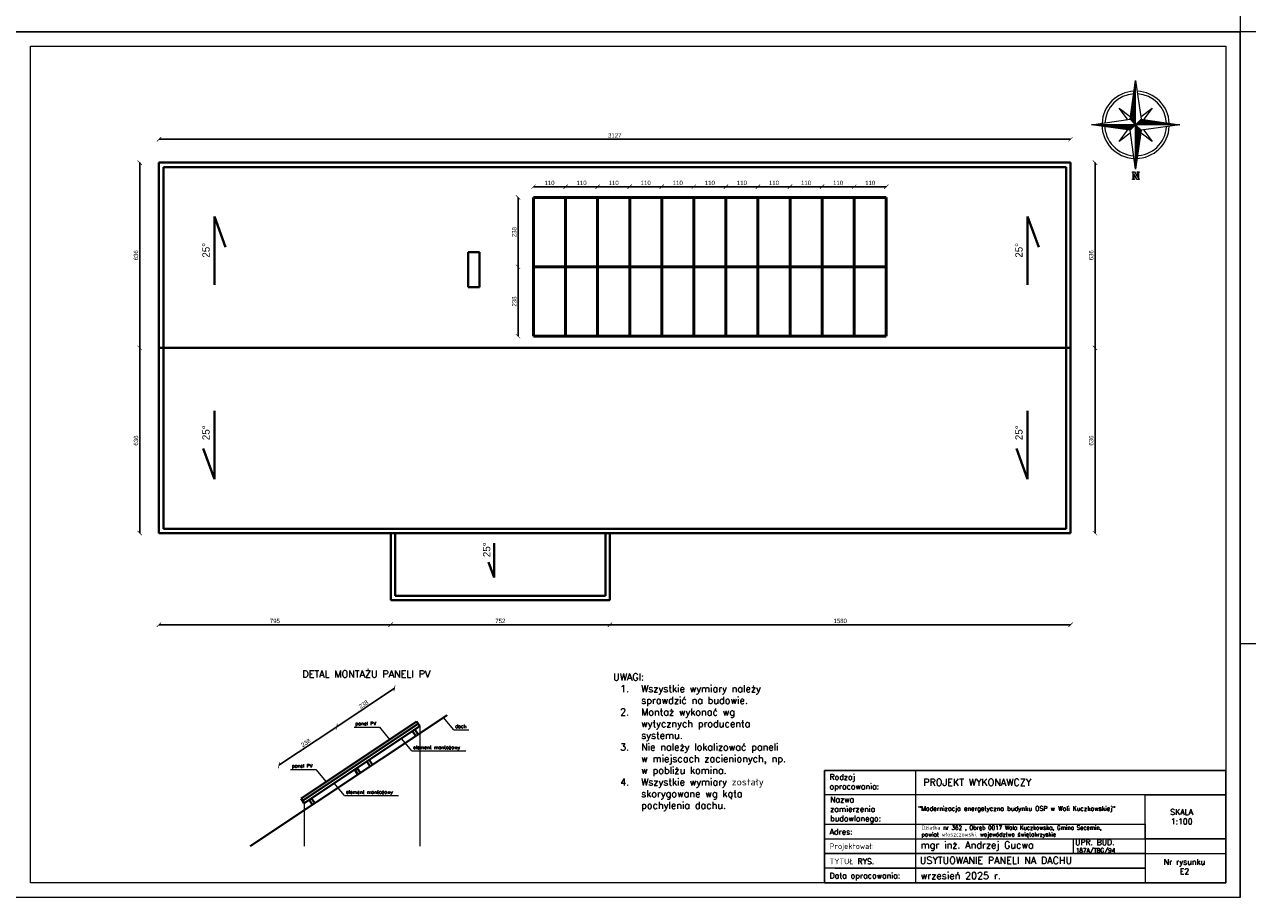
# Model space of a CAD drawing. Header units: millimetres. Extents: x 0 to 152651, y 46550 to 81081.
# Tile 9 of 109: x 117275 to 121470, y 52490 to 55484. Entities that reach past the tile are written whole.
import ezdxf

# ---------------------------------------------------------------- set-up
doc = ezdxf.new("R2010")
doc.units = ezdxf.units.MM
for name, color, linetype, lineweight in [('cienka', 3, 'Continuous', 18), ('gruba', 1, 'Continuous', 40), ('opisy', 4, 'Continuous', 18), ('stolarka', 2, 'Continuous', 50), ('wymiary', 252, 'Continuous', 15)]:
    doc.layers.add(name, color=color, linetype=linetype, lineweight=lineweight)
doc.styles.add('KASIA', font='romans.shx', dxfattribs={"height": 20})
doc.styles.add('ROMANS1', font='romans.shx', dxfattribs={"height": 15})
doc.styles.get("Standard").update_dxf_attribs({"font": 'GOTHIC.TTF'})
doc.dimstyles.new('secemin', dxfattribs={"dimtxt": 15, "dimasz": 15, "dimexe": 1.25, "dimexo": 0.625, "dimgap": 5, "dimtad": 1, "dimdec": 0, "dimtxsty": 'Standard', "dimblk": 'ARCHTICK', "dimcen": 0, "dimse1": 1, "dimse2": 1, "dimclrt": 256, "dimadec": 0, "dimazin": 0, "dimtfac": 1, "dimtdec": 0, "dimtmove": 0, "dimatfit": 3, "dimfxl": 1, "dimtfillclr": 250, "dimarcsym": 1})

# ---------------------------------------------------------------- blocks, each defined once
blk = doc.blocks.new('_ArchTick')
at = {"color": 0, "linetype": 'ByBlock', "const_width": 0.15}
blk.add_lwpolyline([(-0.5, -0.5), (0.5, 0.5)], dxfattribs=at)
blk = doc.blocks.new('*D1713')
at = {"layer": 'Defpoints', "color": 0, "transparency": 16777216}
for p in [(118345.7, 53075.3), (118421.4, 52961.6), (118223.3, 52829.7)]:
    blk.add_point(p, dxfattribs=at)
at = {"layer": 'wymiary', "color": 0, "lineweight": -2, "transparency": 16777216}
blk.add_line((118147.6, 52943.4), (118345.7, 53075.3), dxfattribs=at)
at = {"layer": 'wymiary', "color": 0, "lineweight": -2, "transparency": 16777216, "xscale": 15, "yscale": 15, "zscale": 15}
for p, rotation in [((118345.7, 53075.3), 33.65093107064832), ((118147.6, 52943.4), 213.6509310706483)]:
    blk.add_blockref('_ArchTick', p, dxfattribs=dict(at, rotation=rotation))
at = {"layer": 'wymiary', "transparency": 16777216, "insert": (118239.5, 53020.1), "char_height": 15, "attachment_point": 5, "rotation": 33.6509}
blk.add_mtext('238', dxfattribs=at)
blk = doc.blocks.new('*D1714')
at = {"layer": 'Defpoints', "color": 0, "transparency": 16777216}
for p in [(118543.9, 53207.2), (118619.6, 53093.5), (118421.4, 52961.6)]:
    blk.add_point(p, dxfattribs=at)
at = {"layer": 'wymiary', "color": 0, "lineweight": -2, "transparency": 16777216}
blk.add_line((118345.7, 53075.3), (118543.9, 53207.2), dxfattribs=at)
at = {"layer": 'wymiary', "color": 0, "lineweight": -2, "transparency": 16777216, "xscale": 15, "yscale": 15, "zscale": 15}
for p, rotation in [((118543.9, 53207.2), 33.65093107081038), ((118345.7, 53075.3), 213.6509310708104)]:
    blk.add_blockref('_ArchTick', p, dxfattribs=dict(at, rotation=rotation))
at = {"layer": 'wymiary', "transparency": 16777216, "insert": (118437.7, 53152), "char_height": 15, "attachment_point": 5, "rotation": 33.6509}
blk.add_mtext('238', dxfattribs=at)
blk = doc.blocks.new('*X1472')
at = {"color": 0, "linetype": 'ByBlock'}
for p, q in [((-217.53, 160.5), (-217.53, 160.5)), ((-217.52, 160.498), (-217.52, 160.5)), ((-217.51, 160.497), (-217.51, 160.5)), ((-217.5, 160.496), (-217.5, 160.5)), ((-217.49, 160.494), (-217.49, 160.5)), ((-217.48, 160.493), (-217.48, 160.5)), ((-217.47, 160.491), (-217.47, 160.5)), ((-217.46, 160.49), (-217.46, 160.5)), ((-217.45, 160.488), (-217.45, 160.5)), ((-217.44, 160.487), (-217.44, 160.5)), ((-217.43, 160.486), (-217.43, 160.5)), ((-217.42, 160.484), (-217.42, 160.5)), ((-217.41, 160.483), (-217.41, 160.5)), ((-217.4, 160.481), (-217.4, 160.5)), ((-217.39, 160.48), (-217.39, 160.5)), ((-217.38, 160.478), (-217.38, 160.5)), ((-217.37, 160.477), (-217.37, 160.5)), ((-217.36, 160.476), (-217.36, 160.5)), ((-217.35, 160.474), (-217.35, 160.5)), ((-217.34, 160.473), (-217.34, 160.5)), ((-217.33, 160.471), (-217.33, 160.5)), ((-217.32, 160.47), (-217.32, 160.5)), ((-217.31, 160.468), (-217.31, 160.5)), ((-217.3, 160.467), (-217.3, 160.5)), ((-217.29, 160.466), (-217.29, 160.5)), ((-217.28, 160.464), (-217.28, 160.5)), ((-217.27, 160.463), (-217.27, 160.5)), ((-217.26, 160.461), (-217.26, 160.5)), ((-217.25, 160.46), (-217.25, 160.5)), ((-217.24, 160.458), (-217.24, 160.5)), ((-217.23, 160.457), (-217.23, 160.5)), ((-217.22, 160.456), (-217.22, 160.5)), ((-217.21, 160.454), (-217.21, 160.5)), ((-217.2, 160.453), (-217.2, 160.5)), ((-217.19, 160.451), (-217.19, 160.5)), ((-217.18, 160.45), (-217.18, 160.5)), ((-217.17, 160.448), (-217.17, 160.5)), ((-217.16, 160.447), (-217.16, 160.5)), ((-217.15, 160.446), (-217.15, 160.5)), ((-217.14, 160.444), (-217.14, 160.5)), ((-217.13, 160.443), (-217.13, 160.5)), ((-217.12, 160.441), (-217.12, 160.5)), ((-217.11, 160.44), (-217.11, 160.5)), ((-217.1, 160.438), (-217.1, 160.5)), ((-217.09, 160.441), (-217.09, 160.5)), ((-217.08, 160.451), (-217.08, 160.5)), ((-217.07, 160.461), (-217.07, 160.5)), ((-217.06, 160.471), (-217.06, 160.5)), ((-217.05, 160.481), (-217.05, 160.5)), ((-217.04, 160.491), (-217.04, 160.5))]:
    blk.add_line(p, q, dxfattribs=at)
blk = doc.blocks.new('*D2027')
at = {"layer": 'Defpoints', "color": 0, "transparency": 16777216}
for p in [(119460.8, 54928), (119460.8, 54891), (119570.8, 54891)]:
    blk.add_point(p, dxfattribs=at)
at = {"layer": 'wymiary', "color": 0, "lineweight": -2, "transparency": 16777216}
blk.add_line((119570.8, 54928), (119460.8, 54928), dxfattribs=at)
at = {"layer": 'wymiary', "color": 0, "lineweight": -2, "transparency": 16777216, "xscale": 15, "yscale": 15, "zscale": 15, "rotation": 180}
blk.add_blockref('_ArchTick', (119460.8, 54928), dxfattribs=at)
at = {"layer": 'wymiary', "color": 0, "lineweight": -2, "transparency": 16777216, "xscale": 15, "yscale": 15, "zscale": 15}
blk.add_blockref('_ArchTick', (119570.8, 54928), dxfattribs=at)
at = {"layer": 'wymiary', "transparency": 16777216, "insert": (119515.8, 54940.9), "char_height": 15, "attachment_point": 5}
blk.add_mtext('110', dxfattribs=at)
blk = doc.blocks.new('*D2028')
at = {"layer": 'Defpoints', "color": 0, "transparency": 16777216}
for p in [(119350.8, 54928), (119350.8, 54891), (119460.8, 54891)]:
    blk.add_point(p, dxfattribs=at)
at = {"layer": 'wymiary', "color": 0, "lineweight": -2, "transparency": 16777216}
blk.add_line((119460.8, 54928), (119350.8, 54928), dxfattribs=at)
at = {"layer": 'wymiary', "color": 0, "lineweight": -2, "transparency": 16777216, "xscale": 15, "yscale": 15, "zscale": 15, "rotation": 180}
blk.add_blockref('_ArchTick', (119350.8, 54928), dxfattribs=at)
at = {"layer": 'wymiary', "color": 0, "lineweight": -2, "transparency": 16777216, "xscale": 15, "yscale": 15, "zscale": 15}
blk.add_blockref('_ArchTick', (119460.8, 54928), dxfattribs=at)
at = {"layer": 'wymiary', "transparency": 16777216, "insert": (119405.8, 54940.9), "char_height": 15, "attachment_point": 5}
blk.add_mtext('110', dxfattribs=at)
blk = doc.blocks.new('*D2029')
at = {"layer": 'Defpoints', "color": 0, "transparency": 16777216}
for p in [(119240.8, 54971), (119240.8, 54928), (119350.8, 54891)]:
    blk.add_point(p, dxfattribs=at)
at = {"layer": 'wymiary', "color": 0, "lineweight": -2, "transparency": 16777216}
blk.add_line((119350.8, 54928), (119240.8, 54928), dxfattribs=at)
at = {"layer": 'wymiary', "color": 0, "lineweight": -2, "transparency": 16777216, "xscale": 15, "yscale": 15, "zscale": 15, "rotation": 180}
blk.add_blockref('_ArchTick', (119240.8, 54928), dxfattribs=at)
at = {"layer": 'wymiary', "color": 0, "lineweight": -2, "transparency": 16777216, "xscale": 15, "yscale": 15, "zscale": 15}
blk.add_blockref('_ArchTick', (119350.8, 54928), dxfattribs=at)
at = {"layer": 'wymiary', "transparency": 16777216, "insert": (119295.8, 54940.9), "char_height": 15, "attachment_point": 5}
blk.add_mtext('110', dxfattribs=at)
blk = doc.blocks.new('*D2030')
at = {"layer": 'Defpoints', "color": 0, "transparency": 16777216}
for p in [(119130.8, 54928), (119130.8, 54891), (119240.8, 54891)]:
    blk.add_point(p, dxfattribs=at)
at = {"layer": 'wymiary', "color": 0, "lineweight": -2, "transparency": 16777216}
blk.add_line((119240.8, 54928), (119130.8, 54928), dxfattribs=at)
at = {"layer": 'wymiary', "color": 0, "lineweight": -2, "transparency": 16777216, "xscale": 15, "yscale": 15, "zscale": 15, "rotation": 180}
blk.add_blockref('_ArchTick', (119130.8, 54928), dxfattribs=at)
at = {"layer": 'wymiary', "color": 0, "lineweight": -2, "transparency": 16777216, "xscale": 15, "yscale": 15, "zscale": 15}
blk.add_blockref('_ArchTick', (119240.8, 54928), dxfattribs=at)
at = {"layer": 'wymiary', "transparency": 16777216, "insert": (119185.8, 54940.9), "char_height": 15, "attachment_point": 5}
blk.add_mtext('110', dxfattribs=at)
blk = doc.blocks.new('*D2031')
at = {"layer": 'Defpoints', "color": 0, "transparency": 16777216}
for p in [(119020.8, 54928), (119020.8, 54891), (119130.8, 54891)]:
    blk.add_point(p, dxfattribs=at)
at = {"layer": 'wymiary', "color": 0, "lineweight": -2, "transparency": 16777216}
blk.add_line((119130.8, 54928), (119020.8, 54928), dxfattribs=at)
at = {"layer": 'wymiary', "color": 0, "lineweight": -2, "transparency": 16777216, "xscale": 15, "yscale": 15, "zscale": 15, "rotation": 180}
blk.add_blockref('_ArchTick', (119020.8, 54928), dxfattribs=at)
at = {"layer": 'wymiary', "color": 0, "lineweight": -2, "transparency": 16777216, "xscale": 15, "yscale": 15, "zscale": 15}
blk.add_blockref('_ArchTick', (119130.8, 54928), dxfattribs=at)
at = {"layer": 'wymiary', "transparency": 16777216, "insert": (119075.8, 54940.9), "char_height": 15, "attachment_point": 5}
blk.add_mtext('110', dxfattribs=at)
blk = doc.blocks.new('*D2044')
at = {"layer": 'Defpoints', "color": 0, "transparency": 16777216}
for p in [(117736.1, 55010.5), (117670, 54375), (117736.1, 54375)]:
    blk.add_point(p, dxfattribs=at)
at = {"layer": 'wymiary', "color": 0, "lineweight": -2, "transparency": 16777216}
blk.add_line((117670, 55010.5), (117670, 54375), dxfattribs=at)
at = {"layer": 'wymiary', "color": 0, "lineweight": -2, "transparency": 16777216, "xscale": 15, "yscale": 15, "zscale": 15}
for p, rotation in [((117670, 55010.5), 90), ((117670, 54375), 270)]:
    blk.add_blockref('_ArchTick', p, dxfattribs=dict(at, rotation=rotation))
at = {"layer": 'wymiary', "transparency": 16777216, "insert": (117657.1, 54692.7), "char_height": 15, "attachment_point": 5, "rotation": 90}
blk.add_mtext('636', dxfattribs=at)
blk = doc.blocks.new('*D2045')
at = {"layer": 'Defpoints', "color": 0, "transparency": 16777216}
for p in [(117736.1, 54375), (117670, 53739.5), (117736.1, 53739.5)]:
    blk.add_point(p, dxfattribs=at)
at = {"layer": 'wymiary', "color": 0, "lineweight": -2, "transparency": 16777216}
blk.add_line((117670, 54375), (117670, 53739.5), dxfattribs=at)
at = {"layer": 'wymiary', "color": 0, "lineweight": -2, "transparency": 16777216, "xscale": 15, "yscale": 15, "zscale": 15}
for p, rotation in [((117670, 54375), 90), ((117670, 53739.5), 270)]:
    blk.add_blockref('_ArchTick', p, dxfattribs=dict(at, rotation=rotation))
at = {"layer": 'wymiary', "transparency": 16777216, "insert": (117657.1, 54057.2), "char_height": 15, "attachment_point": 5, "rotation": 90}
blk.add_mtext('636', dxfattribs=at)
blk = doc.blocks.new('*D2046')
at = {"layer": 'Defpoints', "color": 0, "transparency": 16777216}
for p in [(117736.1, 53831.8), (118531.1, 53831.8), (118531.1, 53425.4)]:
    blk.add_point(p, dxfattribs=at)
at = {"layer": 'wymiary', "color": 0, "lineweight": -2, "transparency": 16777216}
blk.add_line((117736.1, 53425.4), (118531.1, 53425.4), dxfattribs=at)
at = {"layer": 'wymiary', "color": 0, "lineweight": -2, "transparency": 16777216, "xscale": 15, "yscale": 15, "zscale": 15, "rotation": 180}
blk.add_blockref('_ArchTick', (117736.1, 53425.4), dxfattribs=at)
at = {"layer": 'wymiary', "color": 0, "lineweight": -2, "transparency": 16777216, "xscale": 15, "yscale": 15, "zscale": 15}
blk.add_blockref('_ArchTick', (118531.1, 53425.4), dxfattribs=at)
at = {"layer": 'wymiary', "transparency": 16777216, "insert": (118133.6, 53438.3), "char_height": 15, "attachment_point": 5}
blk.add_mtext('795', dxfattribs=at)
blk = doc.blocks.new('*D2047')
at = {"layer": 'Defpoints', "color": 0, "transparency": 16777216}
for p in [(118531.1, 53831.8), (119283.1, 53601.8), (119283.1, 53425.4)]:
    blk.add_point(p, dxfattribs=at)
at = {"layer": 'wymiary', "color": 0, "lineweight": -2, "transparency": 16777216}
blk.add_line((118531.1, 53425.4), (119283.1, 53425.4), dxfattribs=at)
at = {"layer": 'wymiary', "color": 0, "lineweight": -2, "transparency": 16777216, "xscale": 15, "yscale": 15, "zscale": 15, "rotation": 180}
blk.add_blockref('_ArchTick', (118531.1, 53425.4), dxfattribs=at)
at = {"layer": 'wymiary', "color": 0, "lineweight": -2, "transparency": 16777216, "xscale": 15, "yscale": 15, "zscale": 15}
blk.add_blockref('_ArchTick', (119283.1, 53425.4), dxfattribs=at)
at = {"layer": 'wymiary', "transparency": 16777216, "insert": (118907.1, 53438.3), "char_height": 15, "attachment_point": 5}
blk.add_mtext('752', dxfattribs=at)
blk = doc.blocks.new('*D2048')
at = {"layer": 'Defpoints', "color": 0, "transparency": 16777216}
for p in [(120863.1, 53831.8), (119283.1, 53601.8), (120863.1, 53425.4)]:
    blk.add_point(p, dxfattribs=at)
at = {"layer": 'wymiary', "color": 0, "lineweight": -2, "transparency": 16777216}
blk.add_line((119283.1, 53425.4), (120863.1, 53425.4), dxfattribs=at)
at = {"layer": 'wymiary', "color": 0, "lineweight": -2, "transparency": 16777216, "xscale": 15, "yscale": 15, "zscale": 15, "rotation": 180}
blk.add_blockref('_ArchTick', (119283.1, 53425.4), dxfattribs=at)
at = {"layer": 'wymiary', "color": 0, "lineweight": -2, "transparency": 16777216, "xscale": 15, "yscale": 15, "zscale": 15}
blk.add_blockref('_ArchTick', (120863.1, 53425.4), dxfattribs=at)
at = {"layer": 'wymiary', "transparency": 16777216, "insert": (120073.1, 53438.3), "char_height": 15, "attachment_point": 5}
blk.add_mtext('1580', dxfattribs=at)
blk = doc.blocks.new('*D2049')
at = {"layer": 'Defpoints', "color": 0, "transparency": 16777216}
for p in [(120863.1, 54375), (120947.1, 54375), (120863.1, 53739.5)]:
    blk.add_point(p, dxfattribs=at)
at = {"layer": 'wymiary', "color": 0, "lineweight": -2, "transparency": 16777216}
blk.add_line((120947.1, 53739.5), (120947.1, 54375), dxfattribs=at)
at = {"layer": 'wymiary', "color": 0, "lineweight": -2, "transparency": 16777216, "xscale": 15, "yscale": 15, "zscale": 15}
for p, rotation in [((120947.1, 54375), 90), ((120947.1, 53739.5), 270)]:
    blk.add_blockref('_ArchTick', p, dxfattribs=dict(at, rotation=rotation))
at = {"layer": 'wymiary', "transparency": 16777216, "insert": (120934.2, 54057.2), "char_height": 15, "attachment_point": 5, "rotation": 90}
blk.add_mtext('636', dxfattribs=at)
blk = doc.blocks.new('*D2050')
at = {"layer": 'Defpoints', "color": 0, "transparency": 16777216}
for p in [(120863.1, 55010.5), (120947.1, 55010.5), (120863.1, 54375)]:
    blk.add_point(p, dxfattribs=at)
at = {"layer": 'wymiary', "color": 0, "lineweight": -2, "transparency": 16777216}
blk.add_line((120947.1, 54375), (120947.1, 55010.5), dxfattribs=at)
at = {"layer": 'wymiary', "color": 0, "lineweight": -2, "transparency": 16777216, "xscale": 15, "yscale": 15, "zscale": 15}
for p, rotation in [((120947.1, 55010.5), 90), ((120947.1, 54375), 270)]:
    blk.add_blockref('_ArchTick', p, dxfattribs=dict(at, rotation=rotation))
at = {"layer": 'wymiary', "transparency": 16777216, "insert": (120934.2, 54692.7), "char_height": 15, "attachment_point": 5, "rotation": 90}
blk.add_mtext('636', dxfattribs=at)
blk = doc.blocks.new('*D2051')
at = {"layer": 'Defpoints', "color": 0, "transparency": 16777216}
for p in [(117736.1, 55090.6), (117736.1, 55010.5), (120863.1, 55010.5)]:
    blk.add_point(p, dxfattribs=at)
at = {"layer": 'wymiary', "color": 0, "lineweight": -2, "transparency": 16777216}
blk.add_line((120863.1, 55090.6), (117736.1, 55090.6), dxfattribs=at)
at = {"layer": 'wymiary', "color": 0, "lineweight": -2, "transparency": 16777216, "xscale": 15, "yscale": 15, "zscale": 15, "rotation": 180}
blk.add_blockref('_ArchTick', (117736.1, 55090.6), dxfattribs=at)
at = {"layer": 'wymiary', "color": 0, "lineweight": -2, "transparency": 16777216, "xscale": 15, "yscale": 15, "zscale": 15}
blk.add_blockref('_ArchTick', (120863.1, 55090.6), dxfattribs=at)
at = {"layer": 'wymiary', "transparency": 16777216, "insert": (119299.6, 55103.5), "char_height": 15, "attachment_point": 5}
blk.add_mtext('3127', dxfattribs=at)
blk = doc.blocks.new('*D2053')
at = {"layer": 'Defpoints', "color": 0, "transparency": 16777216}
for p in [(119570.8, 54971), (119680.8, 54928), (119680.8, 54891)]:
    blk.add_point(p, dxfattribs=at)
at = {"layer": 'wymiary', "color": 0, "lineweight": -2, "transparency": 16777216}
blk.add_line((119570.8, 54928), (119680.8, 54928), dxfattribs=at)
at = {"layer": 'wymiary', "color": 0, "lineweight": -2, "transparency": 16777216, "xscale": 15, "yscale": 15, "zscale": 15, "rotation": 180}
blk.add_blockref('_ArchTick', (119570.8, 54928), dxfattribs=at)
at = {"layer": 'wymiary', "color": 0, "lineweight": -2, "transparency": 16777216, "xscale": 15, "yscale": 15, "zscale": 15}
blk.add_blockref('_ArchTick', (119680.8, 54928), dxfattribs=at)
at = {"layer": 'wymiary', "transparency": 16777216, "insert": (119625.8, 54940.9), "char_height": 15, "attachment_point": 5}
blk.add_mtext('110', dxfattribs=at)
blk = doc.blocks.new('*D2055')
at = {"layer": 'Defpoints', "color": 0, "transparency": 16777216}
for p in [(119680.8, 54971), (119790.8, 54928), (119790.8, 54891)]:
    blk.add_point(p, dxfattribs=at)
at = {"layer": 'wymiary', "color": 0, "lineweight": -2, "transparency": 16777216}
blk.add_line((119680.8, 54928), (119790.8, 54928), dxfattribs=at)
at = {"layer": 'wymiary', "color": 0, "lineweight": -2, "transparency": 16777216, "xscale": 15, "yscale": 15, "zscale": 15, "rotation": 180}
blk.add_blockref('_ArchTick', (119680.8, 54928), dxfattribs=at)
at = {"layer": 'wymiary', "color": 0, "lineweight": -2, "transparency": 16777216, "xscale": 15, "yscale": 15, "zscale": 15}
blk.add_blockref('_ArchTick', (119790.8, 54928), dxfattribs=at)
at = {"layer": 'wymiary', "transparency": 16777216, "insert": (119735.8, 54940.9), "char_height": 15, "attachment_point": 5}
blk.add_mtext('110', dxfattribs=at)
blk = doc.blocks.new('*D2056')
at = {"layer": 'Defpoints', "color": 0, "transparency": 16777216}
for p in [(119900.8, 54928), (119790.8, 54891), (119900.8, 54891)]:
    blk.add_point(p, dxfattribs=at)
at = {"layer": 'wymiary', "color": 0, "lineweight": -2, "transparency": 16777216}
blk.add_line((119790.8, 54928), (119900.8, 54928), dxfattribs=at)
at = {"layer": 'wymiary', "color": 0, "lineweight": -2, "transparency": 16777216, "xscale": 15, "yscale": 15, "zscale": 15, "rotation": 180}
blk.add_blockref('_ArchTick', (119790.8, 54928), dxfattribs=at)
at = {"layer": 'wymiary', "color": 0, "lineweight": -2, "transparency": 16777216, "xscale": 15, "yscale": 15, "zscale": 15}
blk.add_blockref('_ArchTick', (119900.8, 54928), dxfattribs=at)
at = {"layer": 'wymiary', "transparency": 16777216, "insert": (119845.8, 54940.9), "char_height": 15, "attachment_point": 5}
blk.add_mtext('110', dxfattribs=at)
blk = doc.blocks.new('*D2057')
at = {"layer": 'Defpoints', "color": 0, "transparency": 16777216}
for p in [(120010.8, 54928), (119900.8, 54891), (120010.8, 54891)]:
    blk.add_point(p, dxfattribs=at)
at = {"layer": 'wymiary', "color": 0, "lineweight": -2, "transparency": 16777216}
blk.add_line((119900.8, 54928), (120010.8, 54928), dxfattribs=at)
at = {"layer": 'wymiary', "color": 0, "lineweight": -2, "transparency": 16777216, "xscale": 15, "yscale": 15, "zscale": 15, "rotation": 180}
blk.add_blockref('_ArchTick', (119900.8, 54928), dxfattribs=at)
at = {"layer": 'wymiary', "color": 0, "lineweight": -2, "transparency": 16777216, "xscale": 15, "yscale": 15, "zscale": 15}
blk.add_blockref('_ArchTick', (120010.8, 54928), dxfattribs=at)
at = {"layer": 'wymiary', "transparency": 16777216, "insert": (119955.8, 54940.9), "char_height": 15, "attachment_point": 5}
blk.add_mtext('110', dxfattribs=at)
blk = doc.blocks.new('*D2058')
at = {"layer": 'Defpoints', "color": 0, "transparency": 16777216}
for p in [(120120.8, 54928), (120010.8, 54891), (120120.8, 54891)]:
    blk.add_point(p, dxfattribs=at)
at = {"layer": 'wymiary', "color": 0, "lineweight": -2, "transparency": 16777216}
blk.add_line((120010.8, 54928), (120120.8, 54928), dxfattribs=at)
at = {"layer": 'wymiary', "color": 0, "lineweight": -2, "transparency": 16777216, "xscale": 15, "yscale": 15, "zscale": 15, "rotation": 180}
blk.add_blockref('_ArchTick', (120010.8, 54928), dxfattribs=at)
at = {"layer": 'wymiary', "color": 0, "lineweight": -2, "transparency": 16777216, "xscale": 15, "yscale": 15, "zscale": 15}
blk.add_blockref('_ArchTick', (120120.8, 54928), dxfattribs=at)
at = {"layer": 'wymiary', "transparency": 16777216, "insert": (120065.8, 54940.9), "char_height": 15, "attachment_point": 5}
blk.add_mtext('110', dxfattribs=at)
blk = doc.blocks.new('*D2059')
at = {"layer": 'Defpoints', "color": 0, "transparency": 16777216}
for p in [(120230.8, 54928), (120120.8, 54891), (120230.8, 54891)]:
    blk.add_point(p, dxfattribs=at)
at = {"layer": 'wymiary', "color": 0, "lineweight": -2, "transparency": 16777216}
blk.add_line((120120.8, 54928), (120230.8, 54928), dxfattribs=at)
at = {"layer": 'wymiary', "color": 0, "lineweight": -2, "transparency": 16777216, "xscale": 15, "yscale": 15, "zscale": 15, "rotation": 180}
blk.add_blockref('_ArchTick', (120120.8, 54928), dxfattribs=at)
at = {"layer": 'wymiary', "color": 0, "lineweight": -2, "transparency": 16777216, "xscale": 15, "yscale": 15, "zscale": 15}
blk.add_blockref('_ArchTick', (120230.8, 54928), dxfattribs=at)
at = {"layer": 'wymiary', "transparency": 16777216, "insert": (120175.8, 54940.9), "char_height": 15, "attachment_point": 5}
blk.add_mtext('110', dxfattribs=at)
blk = doc.blocks.new('*D2060')
at = {"layer": 'Defpoints', "color": 0, "transparency": 16777216}
for p in [(118967.8, 54891), (119020.8, 54891), (119020.8, 54653)]:
    blk.add_point(p, dxfattribs=at)
at = {"layer": 'wymiary', "color": 0, "lineweight": -2, "transparency": 16777216}
blk.add_line((118967.8, 54653), (118967.8, 54891), dxfattribs=at)
at = {"layer": 'wymiary', "color": 0, "lineweight": -2, "transparency": 16777216, "xscale": 15, "yscale": 15, "zscale": 15}
for p, rotation in [((118967.8, 54891), 90), ((118967.8, 54653), 270)]:
    blk.add_blockref('_ArchTick', p, dxfattribs=dict(at, rotation=rotation))
at = {"layer": 'wymiary', "transparency": 16777216, "insert": (118954.9, 54772), "char_height": 15, "attachment_point": 5, "rotation": 90}
blk.add_mtext('238', dxfattribs=at)
blk = doc.blocks.new('*D2062')
at = {"layer": 'Defpoints', "color": 0, "transparency": 16777216}
for p in [(118967.8, 54653), (119020.8, 54653), (119020.8, 54415)]:
    blk.add_point(p, dxfattribs=at)
at = {"layer": 'wymiary', "color": 0, "lineweight": -2, "transparency": 16777216}
blk.add_line((118967.8, 54415), (118967.8, 54653), dxfattribs=at)
at = {"layer": 'wymiary', "color": 0, "lineweight": -2, "transparency": 16777216, "xscale": 15, "yscale": 15, "zscale": 15}
for p, rotation in [((118967.8, 54653), 90), ((118967.8, 54415), 270)]:
    blk.add_blockref('_ArchTick', p, dxfattribs=dict(at, rotation=rotation))
at = {"layer": 'wymiary', "transparency": 16777216, "insert": (118954.9, 54534), "char_height": 15, "attachment_point": 5, "rotation": 90}
blk.add_mtext('238', dxfattribs=at)

msp = doc.modelspace()

# ---------------------------------------------------------------- hatches: boundary and pattern name
at = {"layer": 'gruba'}
h = msp.add_hatch(color=256, dxfattribs=at)
h.dxf.hatch_style = 1
h.paths.add_polyline_path([(118625.096, 53085.152), (118619.555, 53093.476), (118223.319, 52829.709), (118228.86, 52821.385)])

# ---------------------------------------------------------------- linework, layer by layer
at = {"layer": 'cienka'}
for p, q in [((121445.372, 58429.514), (121445.372, 55459.514)), ((121445.372, 55459.514), (117245.372, 55459.514)), ((117245.372, 55459.514), (121445.372, 55459.514)), ((125645.372, 55459.514), (121445.372, 55459.514)), ((121445.372, 55459.514), (121445.372, 52489.514)), ((121445.372, 52489.514), (121445.372, 55459.514)), ((121445.372, 53359.514), (121445.372, 55459.514)), ((117295.372, 52539.514), (117295.372, 55409.514)), ((117295.372, 55409.514), (121395.372, 55409.514)), ((121395.372, 55409.514), (121395.372, 52539.514)), ((124415.372, 53359.514), (121445.372, 53359.514)), ((118747.336, 53064.536), (118711.919, 53106.909)), ((118405.161, 53074.206), (118491.948, 53074.206)), ((118491.948, 53074.206), (118527.365, 53031.834)), ((118630.638, 53076.827), (118630.638, 52665.592)), ((118747.336, 53064.536), (118798.838, 53064.536)), ((118603.267, 52992.658), (118567.849, 53035.031)), ((118603.267, 52992.658), (118788.367, 52992.658)), ((118186.917, 52929.198), (118273.704, 52929.198)), ((118273.704, 52929.198), (118309.121, 52886.826)), ((118372.862, 52839.282), (118337.444, 52881.654)), ((118372.862, 52839.282), (118557.961, 52839.282)), ((118234.401, 52813.061), (118234.401, 52665.592)), ((120872.351, 52691.261), (120872.351, 52640.912)), ((121083.372, 52640.28), (121395.372, 52640.28)), ((121395.372, 52539.514), (117295.372, 52539.514)), ((121445.372, 52489.514), (117245.372, 52489.514))]:
    msp.add_line(p, q, dxfattribs=at)
at = {"layer": 'gruba'}
for p, q in [((117736.08, 55010.466), (117736.08, 53739.466)), ((120863.08, 55010.466), (117736.08, 55010.466)), ((120863.08, 53739.466), (120863.08, 55010.466)), ((117751.08, 54995.466), (117751.08, 53754.466)), ((120848.08, 54995.466), (117751.08, 54995.466)), ((120848.08, 53754.466), (120848.08, 54995.466)), ((117925.923, 54590.903), (117925.923, 54825.55)), ((117925.923, 54825.55), (117964.348, 54720.15)), ((120715.872, 54590.903), (120715.872, 54825.55)), ((120715.872, 54825.55), (120754.297, 54720.15)), ((118797.08, 54703.683), (118835.08, 54703.683)), ((118797.08, 54583.683), (118797.08, 54703.683)), ((118835.08, 54703.683), (118835.08, 54583.683)), ((118835.08, 54583.683), (118797.08, 54583.683)), ((117736.08, 54374.966), (120863.08, 54374.966)), ((117925.923, 54159.03), (117925.923, 53924.382)), ((120715.872, 54159.03), (120715.872, 53924.382)), ((117925.923, 53924.382), (117887.497, 54029.783)), ((120715.872, 53924.382), (120677.446, 54029.783)), ((117751.08, 53754.466), (120848.08, 53754.466)), ((117736.08, 53739.466), (120863.08, 53739.466)), ((118531.08, 53739.466), (118531.08, 53509.466)), ((118531.08, 53739.466), (118531.08, 53509.466)), ((118546.08, 53739.466), (118546.08, 53524.466)), ((119268.08, 53524.466), (119268.08, 53739.466)), ((119283.08, 53509.466), (119283.08, 53739.466)), ((118885.94, 53704.577), (118885.94, 53587.253)), ((118885.94, 53587.253), (118866.728, 53639.953)), ((118531.08, 53509.466), (118706.08, 53509.466)), ((118546.08, 53524.466), (118706.08, 53524.466)), ((118706.08, 53524.466), (118856.08, 53524.466)), ((118706.08, 53509.466), (118856.08, 53509.466)), ((118856.08, 53524.466), (119268.08, 53524.466)), ((118856.08, 53509.466), (119283.08, 53509.466)), ((118048.963, 52665.592), (118724.963, 53115.592)), ((118223.319, 52829.709), (118619.555, 53093.476)), ((118228.86, 52821.385), (118625.096, 53085.152)), ((118630.638, 53076.827), (118619.555, 53093.476)), ((118234.401, 52813.061), (118630.638, 53076.827)), ((118616.747, 53043.555), (118605.665, 53060.203)), ((118625.072, 53049.096), (118613.989, 53065.745)), ((118460.251, 52939.378), (118449.168, 52956.027)), ((118468.575, 52944.919), (118457.492, 52961.568)), ((118418.629, 52911.671), (118407.547, 52928.32)), ((118426.954, 52917.213), (118415.871, 52933.861)), ((118234.401, 52813.061), (118223.319, 52829.709)), ((118270.457, 52813.036), (118259.374, 52829.685)), ((118262.133, 52807.495), (118251.05, 52824.143))]:
    msp.add_line(p, q, dxfattribs=at)
at = {"layer": 'opisy'}
for p, q in [((121067.605, 55159.303), (121086.589, 55292.193)), ((121086.589, 55140.318), (121086.589, 55292.193)), ((121086.589, 55292.193), (121105.574, 55159.303)), ((121058.113, 55159.303), (121029.636, 55197.271)), ((121029.636, 55197.271), (121067.605, 55168.795)), ((121105.574, 55168.795), (121143.543, 55197.271)), ((121143.543, 55197.271), (121115.066, 55159.303)), ((120934.714, 55140.318), (121067.605, 55159.303)), ((121086.589, 55140.318), (120934.714, 55140.318)), ((121067.605, 55121.334), (120934.714, 55140.318)), ((121067.605, 55159.303), (121086.589, 55140.318)), ((121086.589, 55140.318), (121067.605, 55121.334)), ((121105.574, 55159.303), (121086.589, 55140.318)), ((121086.589, 55140.318), (121105.574, 55121.334)), ((121238.464, 55140.318), (121086.589, 55140.318)), ((121086.589, 54988.443), (121086.589, 55140.318)), ((121105.574, 55159.303), (121238.464, 55140.318)), ((121238.464, 55140.318), (121105.574, 55121.334)), ((121029.636, 55083.365), (121058.113, 55121.334)), ((121067.605, 55111.842), (121029.636, 55083.365)), ((121086.589, 54988.443), (121067.605, 55121.334)), ((121105.574, 55121.334), (121086.589, 54988.443)), ((121143.543, 55083.365), (121105.574, 55111.842)), ((121115.066, 55121.334), (121143.543, 55083.365))]:
    msp.add_line(p, q, dxfattribs=at)
msp.add_lwpolyline([(121094.338, 54976.578), (121091.965, 54976.578), (121091.965, 54978.951), (121099.084, 54978.951), (121099.084, 54976.578), (121096.711, 54976.578), (121096.711, 54955.221), (121099.084, 54955.221), (121099.084, 54952.848), (121091.965, 54952.848), (121080.1, 54971.832), (121080.1, 54955.221), (121082.473, 54955.221), (121082.473, 54952.848), (121075.354, 54952.848), (121075.354, 54955.221), (121077.727, 54955.221), (121077.727, 54976.578), (121075.354, 54976.578), (121075.354, 54978.951), (121082.473, 54978.951), (121094.338, 54959.967), (121094.338, 54976.578)], dxfattribs=at)
at = {"layer": 'opisy', "linetype": 'Continuous', "lineweight": 0, "flags": 128}
for points in [[(120019.662, 52539.514), (120019.662, 52925.812), (120330.951, 52925.777), (120330.951, 52539.48)], [(121119.372, 52841.812), (121395.372, 52841.812), (121395.372, 52690.629), (121119.372, 52690.629)]]:
    msp.add_lwpolyline(points, close=True, dxfattribs=at)
for points in [[(120019.662, 52925.794), (121395.372, 52925.794), (121395.372, 52841.812), (120019.662, 52841.812)], [(121059.372, 52925.794), (121395.372, 52925.794)], [(120019.662, 52741.029), (121119.372, 52741.029), (121119.372, 52589.88), (120019.662, 52589.88)], [(120019.662, 52690.629), (121119.372, 52690.629), (121119.372, 52640.28), (120019.662, 52640.28)], [(121059.372, 52690.629), (121395.372, 52690.629)], [(120019.662, 52640.28), (121119.372, 52640.28), (121119.372, 52589.897), (120019.662, 52589.897)], [(120055.662, 52589.897), (121119.372, 52589.897), (121119.372, 52539.514), (120055.662, 52539.514)]]:
    msp.add_lwpolyline(points, dxfattribs=at)
at = {"layer": 'opisy', "lineweight": 25}
msp.add_lwpolyline([(120019.662, 52925.794), (121395.372, 52925.794), (121395.372, 52539.514), (120019.662, 52539.514)], close=True, dxfattribs=at)
at = {"layer": 'opisy'}
for radius, start, end in [(115.477, 92.589117, 177.410883), (106.126, 93.546405, 176.453595), (115.477, 2.589117, 87.410883), (106.126, 3.546405, 86.453595), (115.477, 180, 267.410883), (106.126, 180, 266.453595), (115.477, 270, 357.410883), (106.126, 270, 356.453595)]:
    msp.add_arc((121086.589, 55140.318), radius, start, end, dxfattribs=at)
at = {"layer": 'stolarka'}
for p, q in [((119570.809, 54890.966), (119020.809, 54890.966)), ((119020.809, 54890.966), (119020.809, 54611.966)), ((119130.809, 54890.966), (119130.809, 54611.966)), ((119240.809, 54890.966), (119240.809, 54611.966)), ((119350.809, 54890.966), (119350.809, 54611.966)), ((119460.809, 54890.966), (119460.809, 54611.966)), ((119570.809, 54890.966), (119570.809, 54611.966)), ((120230.809, 54890.966), (119570.809, 54890.966)), ((119570.809, 54890.966), (119570.809, 54611.966)), ((119680.809, 54890.966), (119680.809, 54611.966)), ((119790.809, 54890.966), (119790.809, 54611.966)), ((119900.809, 54890.966), (119900.809, 54611.966)), ((120010.809, 54890.966), (120010.809, 54611.966)), ((120120.809, 54890.966), (120120.809, 54611.966)), ((120120.809, 54890.966), (120120.809, 54611.966)), ((120230.809, 54890.966), (120230.809, 54611.966)), ((120230.809, 54652.966), (119020.809, 54652.966)), ((119020.809, 54611.966), (119020.809, 54414.966)), ((119130.809, 54611.966), (119130.809, 54414.966)), ((119240.809, 54611.966), (119240.809, 54414.966)), ((119350.809, 54611.966), (119350.809, 54414.966)), ((119460.809, 54611.966), (119460.809, 54414.966)), ((119570.809, 54611.966), (119570.809, 54414.966)), ((119680.809, 54611.966), (119680.809, 54414.966)), ((119790.809, 54611.966), (119790.809, 54414.966)), ((119900.809, 54611.966), (119900.809, 54414.966)), ((120010.809, 54611.966), (120010.809, 54414.966)), ((120120.809, 54611.966), (120120.809, 54414.966)), ((120230.809, 54611.966), (120230.809, 54414.966)), ((119570.809, 54414.966), (119020.809, 54414.966)), ((120230.809, 54414.966), (119570.809, 54414.966))]:
    msp.add_line(p, q, dxfattribs=at)
at = {"layer": 'wymiary'}
for p, q in [((118797.08, 54703.683), (118835.08, 54703.683)), ((118797.08, 54583.683), (118835.08, 54583.683))]:
    msp.add_line(p, q, dxfattribs=at)

# ---------------------------------------------------------------- block references
at = {"layer": 'opisy', "xscale": 303.75, "yscale": 303.75, "zscale": 303.75}
for p, rotation in [((72334.714, -10782.924), 270), ((169838.464, 121063.56), 90), ((55163.347, 103892.193), 180)]:
    msp.add_blockref('*X1472', p, dxfattribs=dict(at, rotation=rotation))
msp.add_blockref('*X1472', (187009.832, 6388.443), dxfattribs=at)

# ---------------------------------------------------------------- texts
at = {"layer": 'cienka', "attachment_point": 1, "style": 'ROMANS1'}
for s, insert, char_height, width in [('DETAL MONTAŻU PANELI PV', (118227.778, 53268.766), 24, 724.80663), ('UWAGI:\\P\\pxi-3,l4,t4;1.^IWszystkie wymiary należy sprawdzić na budowie.\\P2.^IMontaż wykonać wg wytycznych producenta systemu.\\P3.^INie należy lokalizować paneli w miejscach zacienionych, np. w pobliżu komina.\\P4.^IWszystkie wymiary zostały skorygowane wg kąta pochylenia dachu.', (119294.071, 53258.04), 24, 654.91959), ('panel PV', (118409.82, 53092.548), 12, 362.40331), ('dach', (118751.995, 53082.879), 12, 362.40331), ('element montażowy', (118607.926, 53011), 12, 362.40331), ('panel PV', (118191.576, 52947.541), 12, 362.40331), ('element montażowy', (118377.521, 52857.624), 12, 362.40331)]:
    msp.add_mtext(s, dxfattribs=dict(at, insert=insert, char_height=char_height, width=width))
at = {"layer": 'opisy', "linetype": 'Continuous', "lineweight": 0, "attachment_point": 4, "style": 'KASIA'}
for s, insert, char_height, width in [('\\A1;{\\H0.80952x;Rodzaj opracowania:}', (120036.488, 52883.525), 24, 141.54434), ('\\A1;\\pxql;PROJEKT WYKONAWCZY', (120357.84, 52884.606), 24, 946.31605), ('\\A1;\\pxql;{\\H0.80952x;Nazwa \\Pzamierzenia\\Pbudowlanego:}', (120038.306, 52789.827), 24, 141.54434), ('\\A1;"Modernizacja energetyczna budynku OSP w Woli Kuczkowskiej"', (120340.099, 52792.327), 15.6, 787.57688), ('\\A1;\\pxqc;{\\H0.80952x;SKALA\\P1:100}', (120870.376, 52766.611), 24, 747.85817), ('\\A1;\\pxql;{\\H0.80952x;Adres:}', (120036.488, 52715.132), 24, 141.54434), ('\\A1;Działka nr 362 , Obręb 0017 Wola Kuczkowska, Gmina Secemin, \\Ppowiat włoszczowski, województwo świętokrzyskie', (120352.058, 52715.192), 14, 817.77748), ('\\A1;\\pxql;{\\H0.80952x;Projektował:}', (120036.488, 52662.654), 24, 747.85817), ('\\A1;mgr inż. Andrzej Gucwa', (120349.33, 52665.345), 24, 747.85817), ('\\A1;UPR. BUD.', (120878.861, 52679.095), 19.2, 598.28653), ('\\A1;\\pxql;{\\H0.80952x;TYTUŁ RYS.}', (120036.488, 52613.449), 24, 747.85817), ('\\A1;USYTUOWANIE PANELI NA DACHU', (120346.054, 52616.68), 24, 747.85817), ('\\A1;187A/TBG/94', (120880.867, 52648.803), 14.4, 448.7149), ('\\A1;\\pxqc;{\\H0.80952x;Nr rysunku\\PE2}', (120880.003, 52595.594), 24, 747.85817), ('\\A1;wrzesień 2025 r.', (120349.33, 52564.735), 24, 747.85817), ('\\A1;\\pxql;{\\H0.80952x;Data opracowania:}', (120036.488, 52561.411), 24, 747.85817)]:
    msp.add_mtext(s, dxfattribs=dict(at, insert=insert, char_height=char_height, width=width))
at = {"layer": 'wymiary', "char_height": 25, "attachment_point": 1, "rotation": 90}
for insert in [(117884.782, 54684.65), (120673.648, 54684.65), (117884.782, 54058.656), (120673.648, 54058.656), (118847.63, 53657.297)]:
    msp.add_mtext_dynamic_manual_height_columns('25%%D', width=17463.96939, gutter_width=125, heights=[0], dxfattribs=dict(at, insert=insert))

# ---------------------------------------------------------------- dimensions: what is measured, and where the dimension line sits
at = {"layer": 'wymiary'}
for base, p1, p2, picture, middle in [((117736.08, 55090.607), (120863.08, 55010.466), (117736.08, 55010.466), '*D2051', (119299.58, 55103.484)), ((119680.809, 54927.999), (119570.809, 54970.966), (119680.809, 54890.966), '*D2053', (119625.809, 54940.877)), ((119790.809, 54927.999), (119680.809, 54970.966), (119790.809, 54890.966), '*D2055', (119735.809, 54940.877)), ((118531.08, 53425.4), (117736.08, 53831.814), (118531.08, 53831.814), '*D2046', (118133.58, 53438.278))]:
    dim = msp.add_linear_dim(base=base, p1=p1, p2=p2, dimstyle='secemin', dxfattribs=at)
    dim.commit()
    dim.dimension.update_dxf_attribs({"geometry": picture, "text_midpoint": middle})
for base, p1, p2, angle, picture, middle in [((117670.023822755, 54374.966434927), (117736.07961386, 55010.466434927), (117736.07961386, 54374.966434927), 90, '*D2044', (117657.146528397, 54692.716434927)), ((119460.809, 54927.999), (119570.809, 54890.966), (119460.809, 54890.966), 180, '*D2027', (119515.809, 54940.877)), ((118967.764, 54890.966), (119020.809, 54652.966), (119020.809, 54890.966), 90, '*D2060', (118954.887, 54771.966)), ((118967.764, 54652.966), (119020.809, 54414.966), (119020.809, 54652.966), 90, '*D2062', (118954.887, 54533.966)), ((120947.113422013, 54374.966434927), (120863.07961386, 53739.466434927), (120863.07961386, 54374.966434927), 90, '*D2049', (120934.236127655, 54057.216434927))]:
    dim = msp.add_linear_dim(base=base, p1=p1, p2=p2, angle=angle, dimstyle='secemin', dxfattribs=at)
    dim.commit()
    dim.dimension.update_dxf_attribs({"geometry": picture, "text_midpoint": middle})
for base, p1, p2, angle, picture, middle in [((120947.113422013, 55010.466434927), (120863.07961386, 54374.966434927), (120863.07961386, 55010.466434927), 90, '*D2050', (120934.236127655, 54692.716434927)), ((119240.809, 54927.999), (119350.809, 54890.966), (119240.809, 54970.966), 180, '*D2029', (119295.809, 54940.877)), ((119020.809, 54927.999), (119130.809, 54890.966), (119020.809, 54890.966), 180, '*D2031', (119075.809, 54940.877)), ((119130.809, 54927.999), (119240.809, 54890.966), (119130.809, 54890.966), 180, '*D2030', (119185.809, 54940.877)), ((119350.809, 54927.999), (119460.809, 54890.966), (119350.809, 54890.966), 180, '*D2028', (119405.809, 54940.877)), ((117670.023822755, 53739.466434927), (117736.07961386, 54374.966434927), (117736.07961386, 53739.466434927), 90, '*D2045', (117657.146528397, 54057.216434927)), ((118543.857, 53207.192), (118421.437, 52961.593), (118619.555, 53093.476), 213.650931, '*D1714', (118437.662, 53151.97))]:
    dim = msp.add_linear_dim(base=base, p1=p1, p2=p2, angle=angle, dimstyle='secemin', override={"dimtmove": 1}, dxfattribs=at)
    dim.commit()
    dim.dimension.update_dxf_attribs({"geometry": picture, "text_midpoint": middle})
for base, p1, p2, picture, middle in [((119900.809, 54927.999), (119790.809, 54890.966), (119900.809, 54890.966), '*D2056', (119845.809, 54940.877)), ((120010.809, 54927.999), (119900.809, 54890.966), (120010.809, 54890.966), '*D2057', (119955.809, 54940.877)), ((120120.809, 54927.999), (120010.809, 54890.966), (120120.809, 54890.966), '*D2058', (120065.809, 54940.877)), ((120230.809, 54927.999), (120120.809, 54890.966), (120230.809, 54890.966), '*D2059', (120175.809, 54940.877)), ((119283.08, 53425.4), (118531.08, 53831.814), (119283.08, 53601.814), '*D2047', (118907.08, 53438.278)), ((120863.08, 53425.4), (119283.08, 53601.814), (120863.08, 53831.814), '*D2048', (120073.08, 53438.278))]:
    dim = msp.add_linear_dim(base=base, p1=p1, p2=p2, dimstyle='secemin', override={"dimtmove": 1}, dxfattribs=at)
    dim.commit()
    dim.dimension.update_dxf_attribs({"geometry": picture, "text_midpoint": middle})
dim = msp.add_aligned_dim(p1=(118223.319, 52829.709), p2=(118421.437, 52961.593), distance=136.607, dimstyle='secemin', dxfattribs=at)
dim.commit()
dim.dimension.update_dxf_attribs({"geometry": '*D1713', "text_midpoint": (118239.544, 53020.086)})

doc.saveas('drawing.dxf')
